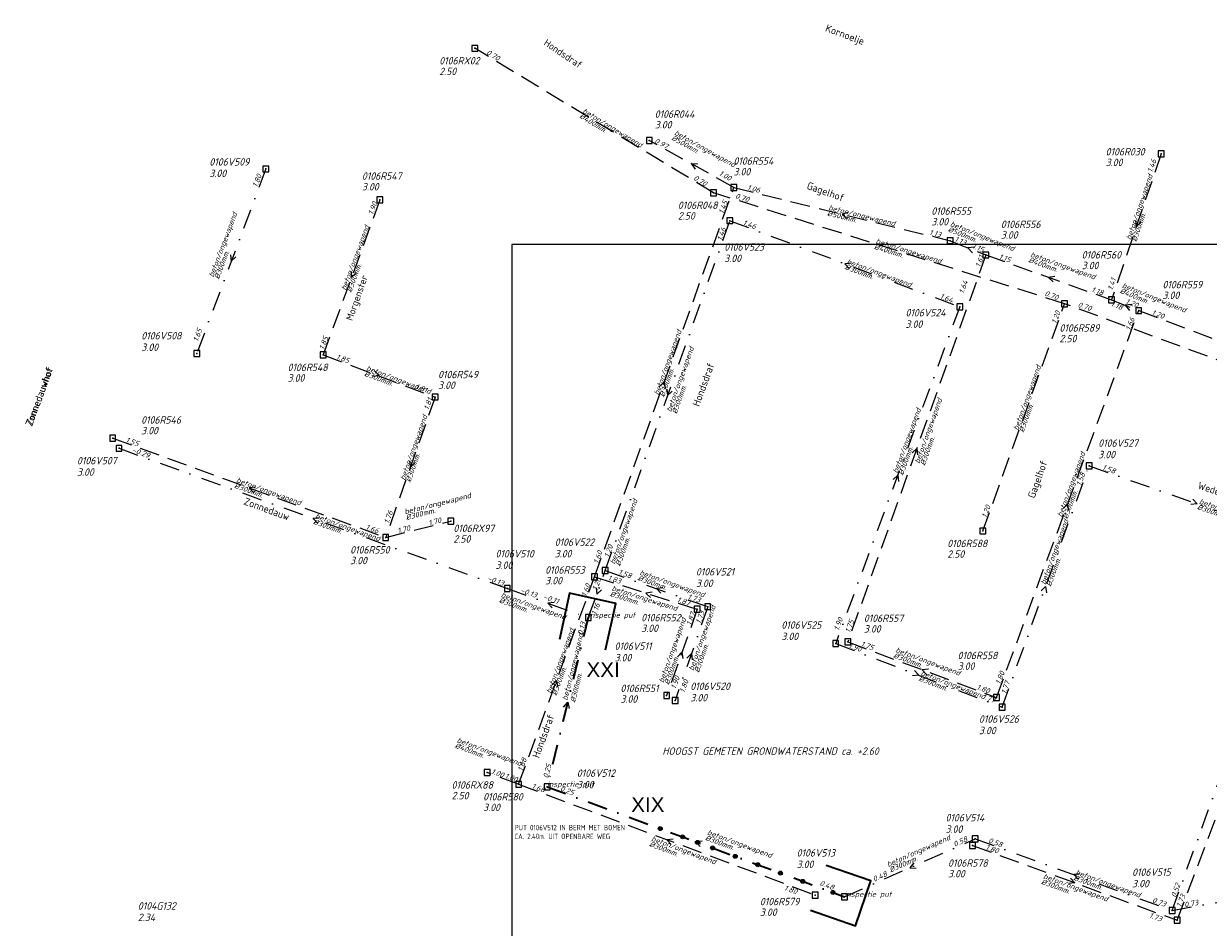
# Model space of a CAD drawing. Extents: x 155498 to 174806, y 452529 to 461643.
# Tile 39 of 44: x 158564 to 158864, y 460938 to 461167. Entities that reach past the tile are written whole.
import ezdxf
from ezdxf.enums import TextEntityAlignment as Align

# ---------------------------------------------------------------- set-up
doc = ezdxf.new("R2010")
doc.units = 0
doc.header["$PDMODE"] = 64
doc.header["$PDSIZE"] = 1.5
doc.linetypes.add('RI-HWA', pattern=[7.4, 5, -2.4])
doc.linetypes.add('RI-VWA', pattern=[11, 5, -3, 0, -3])
doc.layers.get('0').update_dxf_attribs({"linetype": 'CONTINUOUS'})
doc.layers.get('DEFPOINTS').update_dxf_attribs({"linetype": 'CONTINUOUS'})
for name, color, linetype, lineweight in [('B-OI-RI-GWA-PUTDEKSELHOOGTE-T25', 10, 'CONTINUOUS', 25), ('B-OI-RI-GWA_PUTNUMMER-T18', 10, 'CONTINUOUS', 18), ('B-OI-RI-HWA-BOB-T18', 150, 'CONTINUOUS', 18), ('B-OI-RI-HWA-MATERIAAL-T18', 150, 'CONTINUOUS', 18), ('B-OI-RI-HWA-PUTDEKSELHOOGTE-T25', 150, 'CONTINUOUS', 25), ('B-OI-RI-HWA-PUTNUMMER-T25', 150, 'CONTINUOUS', 25), ('B-OI-RI-HWA_DIAMETER-T18', 150, 'CONTINUOUS', 18), ('B-OI-RI-HWA_RIOOLPUT-S', 150, 'CONTINUOUS', 25), ('B-OI-RI-HWA_TRANSPORTLEIDING-G', 150, 'RI-HWA', 18), ('B-OI-RI-STROOMRICHTING-S', 252, 'CONTINUOUS', 25), ('B-OI-RI-VWA-BOB-T18', 34, 'CONTINUOUS', 18), ('B-OI-RI-VWA-DIAMETER-T18', 34, 'CONTINUOUS', 18), ('B-OI-RI-VWA-MATERIAAL-T18', 34, 'CONTINUOUS', 18), ('B-OI-RI-VWA_PUTDEKSELHOOGTE-T25', 34, 'CONTINUOUS', 25), ('B-OI-RI-VWA_PUTNUMMER-T25', 34, 'CONTINUOUS', 25), ('B-OI-RI-VWA_RIOOLPUT-S', 34, 'CONTINUOUS', 25), ('B-OI-RI-VWA_TRANSPORTLEIDING-G', 34, 'RI-VWA', 18), ('B-XX-OG-TOPOGRAFIE-T18', 2, 'CONTINUOUS', 18), ('N-OI-RI-BIJZONDERDERHEDEN-T18', 134, 'CONTINUOUS', 18), ('N-OI-RI-STROOMRICHTING-S', 252, 'CONTINUOUS', 25), ('N-OI-RI-T50', 130, 'CONTINUOUS', 50), ('N-OI-RI-VRIJVERVAL_HULPSTUK-S', 210, 'CONTINUOUS', 25), ('N-OI-RI-VWA-BOB-T18', 36, 'CONTINUOUS', 18), ('N-OI-RI-VWA-DIAMETER-T18', 36, 'CONTINUOUS', 18), ('N-OI-RI-VWA-MATERIAAL-T18', 36, 'CONTINUOUS', 18), ('N-OI-RI-VWA_PUTDEKSELHOOGTE-T25', 36, 'CONTINUOUS', 25), ('N-OI-RI-VWA_PUTNUMMER-T25', 36, 'CONTINUOUS', 25), ('N-OI-RI-VWA_RIOOLPUT-S', 36, 'CONTINUOUS', 25), ('N-OI-RI-VWA_TRANSPORTLEIDING-G', 36, 'RI-VWA', 35), ('N-OI-WH-T25', 2, 'CONTINUOUS', 25), ('N-RO-KG-GRENS_WERK-G', 7, 'XX-WERKGRENS', 35)]:
    doc.layers.add(name, color=color, linetype=linetype, lineweight=lineweight)
doc.styles.add('ARIAL', font='arial.ttf')
doc.styles.add('NLCS-ISO-M-T18', font='NLCS-ISO.ttf', dxfattribs={"height": 1.8})
doc.styles.add('NLCS-ISO-M500-T18_CURSIEF', font='NLCS-ISO.ttf', dxfattribs={"oblique": 15, "height": 0.9})
doc.styles.add('NLCS-ISO-M750-T18', font='NLCS-ISO.ttf', dxfattribs={"height": 1.35})
doc.styles.add('NLCS-ISO-M750-T18_CURSIEF', font='NLCS-ISO.ttf', dxfattribs={"oblique": 15, "height": 1.35})
doc.styles.add('NLCS-ISO-M750-T25_CURSIEF', font='NLCS-ISO.ttf', dxfattribs={"oblique": 15, "height": 1.875})
doc.linetypes.add('XX-WERKGRENS', pattern='A,0,[137,NLCS.SHX,S=0.1,R=0,X=-1.1,Y=-1.35],-6', length=6)

# ---------------------------------------------------------------- blocks, each defined once
blk = doc.blocks.new('ACMAP_ANN_TEMPLATE_vwa-diam')
at = {"style": 'NLCS-ISO-M750-T18_CURSIEF', "oblique": 15}
blk.add_attdef('vwa-diam', (0.3, -1.3), '', height=1.35, dxfattribs=at)
blk = doc.blocks.new('ACMAP_ANN_TEMPLATE_vwa-materiaal')
at = {"style": 'NLCS-ISO-M750-T18_CURSIEF', "oblique": 15}
blk.add_attdef('vwa-mat', (0.3, 0.2), '', height=1.35, dxfattribs=at)
blk = doc.blocks.new('ACMAP_ANN_TEMPLATE_vwa-nap-l')
at = {"style": 'NLCS-ISO-M750-T18_CURSIEF', "oblique": 15}
blk.add_attdef('vwa-nap-l', (3.3, 0.2), '', height=1.35, dxfattribs=at)
blk = doc.blocks.new('ACMAP_ANN_TEMPLATE_vwa-nap-r')
at = {"style": 'NLCS-ISO-M750-T18_CURSIEF', "oblique": 15}
blk.add_attdef('vwa-nap-r', (-5.6, 0.2), '', height=1.35, dxfattribs=at)
blk = doc.blocks.new('ACMAP_ANN_TEMPLATE_type knoop')
at = {"layer": 'DEFPOINTS', "style": 'NLCS-ISO-M750-T18_CURSIEF', "oblique": 15}
blk.add_attdef('type_knoop', (0, 0), '', height=1.35, dxfattribs=at)
blk = doc.blocks.new('ACMAP_ANN_TEMPLATE_vwa-puth')
at = {"style": 'NLCS-ISO-M750-T25_CURSIEF', "oblique": 15}
blk.add_attdef('vwa-puth', (-3, 5), '', height=1.88, dxfattribs=at)
blk = doc.blocks.new('ACMAP_ANN_TEMPLATE_vwa-putnr')
at = {"style": 'NLCS-ISO-M750-T25_CURSIEF', "oblique": 15}
blk.add_attdef('vaw-putnr', (-3, 7.9), '', height=1.88, dxfattribs=at)
blk = doc.blocks.new('ACMAP_ANN_TEMPLATE_hwa-diam')
at = {"style": 'NLCS-ISO-M750-T18_CURSIEF', "oblique": 15}
blk.add_attdef('hwa-diam', (-3.7, -1.3), '', height=1.35, dxfattribs=at)
blk = doc.blocks.new('ACMAP_ANN_TEMPLATE_hwa-materiaal')
at = {"style": 'NLCS-ISO-M750-T18_CURSIEF', "oblique": 15}
blk.add_attdef('hwa-mat', (-3.7, 0.2), '', height=1.35, dxfattribs=at)
blk = doc.blocks.new('ACMAP_ANN_TEMPLATE_hwa-nap-l')
at = {"style": 'NLCS-ISO-M750-T18_CURSIEF', "oblique": 15}
blk.add_attdef('hwa-nap-l', (3.3, 0.2), '', height=1.35, dxfattribs=at)
blk = doc.blocks.new('ACMAP_ANN_TEMPLATE_hwa-nap-r')
at = {"style": 'NLCS-ISO-M750-T18_CURSIEF', "oblique": 15}
blk.add_attdef('hwa-nap-r', (-5.6, 0.2), '', height=1.35, dxfattribs=at)
blk = doc.blocks.new('ACMAP_ANN_TEMPLATE_gwa-puth')
at = {"style": 'NLCS-ISO-M750-T25_CURSIEF', "oblique": 15}
blk.add_attdef('gwa-puth', (3, -5), '', height=1.88, dxfattribs=at)
blk = doc.blocks.new('ACMAP_ANN_TEMPLATE_gwa-putnr')
at = {"style": 'NLCS-ISO-M750-T25_CURSIEF', "oblique": 15}
blk.add_attdef('gwa-putnr', (3, -2.1), '', height=1.88, dxfattribs=at)
blk = doc.blocks.new('ACMAP_ANN_TEMPLATE_hwa-puth')
at = {"style": 'NLCS-ISO-M750-T25_CURSIEF', "oblique": 15}
blk.add_attdef('hwa-puth', (-9, -6.8), '', height=1.88, dxfattribs=at)
blk = doc.blocks.new('ACMAP_ANN_TEMPLATE_hwa-putnr')
at = {"style": 'NLCS-ISO-M750-T25_CURSIEF', "oblique": 15}
blk.add_attdef('hwa-putnr', (-9, -4.1), '', height=1.88, dxfattribs=at)
blk = doc.blocks.new('SRI-HULP')
h = blk.add_hatch(color=256)
h.dxf.hatch_style = 1
h.paths.add_polyline_path([(-0.71, 0.71, 0.198912), (-1, 0, 0.198912), (-0.71, -0.71), (0, 0)])
h = blk.add_hatch(color=256)
h.dxf.hatch_style = 1
h.paths.add_polyline_path([(1, 0, 0.198912), (0.71, 0.71), (0, 0), (0.71, -0.71, 0.198912)])
for p, q in [((-0.71, 0.71), (0.71, -0.71)), ((-0.71, -0.71), (0.71, 0.71))]:
    blk.add_line(p, q)
blk.add_circle((0, 0), 1)

msp = doc.modelspace()

# ---------------------------------------------------------------- linework, layer by layer
at = {"layer": 'B-OI-RI-HWA_RIOOLPUT-S'}
for p in [(158678.54, 461160.81), (158722.77, 461137.48), (158852.42, 461134.09), (158744.2, 461125.56), (158654.53, 461122.4), (158739, 461124.21), (158798.97, 461112.07), (158808.02, 461108.45), (158827.96, 461096.09), (158839.83, 461097.11), (158846.74, 461094.34), (158640.13, 461083.14), (158668.49, 461072.46), (158586.82, 461062.03), (158672.49, 461041.03), (158807.25, 461038.52), (158655.98, 461036.9), (158708.91, 461026.92), (158734.92, 461018.69), (158773.05, 461010.41), (158727.16, 460996.87), (158810.74, 460996.33), (158681.68, 460977.34), (158689.67, 460974.34), (158804.65, 460958.86), (158764.78, 460946.28), (158856.49, 460939.89)]:
    msp.add_point(p, dxfattribs=at)
at = {"layer": 'B-OI-RI-HWA_TRANSPORTLEIDING-G'}
for p, q in [((158739, 461124.21), (158678.54, 461160.81)), ((158744.2, 461125.56), (158722.77, 461137.48)), ((158852.42, 461134.09), (158839.83, 461097.11)), ((158852.42, 461134.09), (158839.83, 461097.11)), ((158708.91, 461026.92), (158744.2, 461125.56)), ((158744.2, 461125.56), (158798.97, 461112.07)), ((158827.96, 461096.09), (158739, 461124.21)), ((158654.53, 461122.4), (158640.13, 461083.14)), ((158798.97, 461112.07), (158808.02, 461108.45)), ((158808.02, 461108.45), (158773.05, 461010.41)), ((158808.02, 461108.45), (158839.83, 461097.11)), ((158807.25, 461038.52), (158827.96, 461096.09)), ((158919.72, 461062.36), (158827.96, 461096.09)), ((158839.83, 461097.11), (158846.74, 461094.34)), ((158810.74, 460996.33), (158846.74, 461094.34)), ((158846.74, 461094.34), (158917.68, 461067.63)), ((158640.13, 461083.14), (158668.49, 461072.46)), ((158668.49, 461072.46), (158655.98, 461036.9)), ((158586.82, 461062.03), (158655.98, 461036.9)), ((158655.98, 461036.9), (158672.49, 461041.03)), ((158689.67, 460974.34), (158708.91, 461026.92)), ((158708.91, 461026.92), (158734.92, 461018.69)), ((158734.92, 461018.69), (158727.16, 460996.87)), ((158773.05, 461010.41), (158810.74, 460996.33)), ((158856.49, 460939.89), (158878.26, 460997.2)), ((158689.67, 460974.34), (158681.68, 460977.34)), ((158689.67, 460974.34), (158764.78, 460946.28)), ((158804.65, 460958.86), (158856.49, 460939.89))]:
    msp.add_line(p, q, dxfattribs=at)
at = {"layer": 'B-OI-RI-STROOMRICHTING-S'}
for points in [[(158735.09, 461131.45), (158733.48, 461131.52), (158734.39, 461130.19)], [(158773.16, 461119.17), (158771.59, 461118.82), (158772.81, 461117.77)], [(158845.91, 461117.2), (158846.12, 461115.6), (158847.27, 461116.73)], [(158845.91, 461117.2), (158846.12, 461115.6), (158847.27, 461116.73)], [(158616.7, 461108.45), (158616.87, 461106.85), (158618.04, 461107.95)], [(158805.24, 461110.41), (158803.5, 461110.26), (158804.66, 461108.96)], [(158773.91, 461106.4), (158772.31, 461106.23), (158773.4, 461105.06)], [(158647.15, 461104.37), (158647.33, 461102.77), (158648.5, 461103.87)], [(158825.53, 461102.97), (158823.93, 461102.78), (158825.04, 461101.62)], [(158845.03, 461095.87), (158843.29, 461095.72), (158844.45, 461094.42)], [(158653.22, 461078.98), (158654.31, 461077.8), (158652.71, 461077.63)], [(158725.39, 461075.13), (158726.56, 461076.24), (158726.75, 461074.64)], [(158727.2, 461074.41), (158727.4, 461072.81), (158728.56, 461073.93)], [(158789.37, 461058.32), (158790.54, 461059.43), (158790.73, 461057.83)], [(158662.03, 461056.28), (158662.24, 461054.68), (158663.39, 461055.8)], [(158784.53, 461051.58), (158785.7, 461052.68), (158785.88, 461051.08)], [(158623, 461049.65), (158621.4, 461049.47), (158622.51, 461048.3)], [(158827.57, 461044.23), (158828.74, 461045.34), (158828.92, 461043.74)], [(158860.45, 461046.57), (158861.57, 461045.41), (158859.97, 461045.21)], [(158639.22, 461041.88), (158637.62, 461041.69), (158638.73, 461040.53)], [(158709.27, 461024.13), (158709.46, 461022.54), (158710.63, 461023.65)], [(158726.18, 461024.12), (158724.58, 461023.92), (158725.7, 461022.76)], [(158822, 461023.36), (158823.17, 461024.47), (158823.35, 461022.87)], [(158723.5, 461023.06), (158721.91, 461022.8), (158723.07, 461021.68)], [(158698.67, 461020.44), (158697.07, 461020.25), (158698.18, 461019.08)], [(158729.88, 461006.66), (158731.04, 461007.78), (158731.23, 461006.18)], [(158732.28, 461006.32), (158733.43, 461007.44), (158733.64, 461005.84)], [(158789.97, 461003.15), (158791.06, 461001.97), (158789.46, 461001.81)], [(158793.5, 461003.54), (158791.9, 461003.37), (158792.99, 461002.19)], [(158698.12, 460999.53), (158699.29, 461000.63), (158699.47, 460999.03)], [(158728.82, 460960.48), (158727.22, 460960.31), (158728.32, 460959.13)], [(158789.8, 460954.44), (158788.78, 460953.2), (158790.39, 460953.13)], [(158831.87, 460951.65), (158830.27, 460951.46), (158831.37, 460950.3)], [(158829.47, 460950.54), (158830.57, 460949.37), (158828.97, 460949.19)]]:
    msp.add_lwpolyline(points, dxfattribs=at)
at = {"layer": 'B-OI-RI-VWA_RIOOLPUT-S'}
for p in [(158625.62, 461130.23), (158743.19, 461117.13), (158801.42, 461095.34), (158608.11, 461083.47), (158588.43, 461059.46), (158834.19, 461055.02), (158711.61, 461028.5), (158686.81, 461023.92), (158737.56, 461019.34), (158707.32, 461016.57), (158769.98, 461010.02), (158729.3, 460995.54), (158812.14, 460993.91), (158805.33, 460960.55), (158772.23, 460945.85), (158855.2, 460942.38)]:
    msp.add_point(p, dxfattribs=at)
at = {"layer": 'B-OI-RI-VWA_TRANSPORTLEIDING-G'}
for p, q in [((158625.62, 461130.23), (158608.11, 461083.47)), ((158711.61, 461028.5), (158743.19, 461117.13)), ((158743.19, 461117.13), (158801.42, 461095.34)), ((158801.42, 461095.34), (158769.98, 461010.02)), ((158588.43, 461059.46), (158686.81, 461023.92)), ((158812.14, 460993.91), (158834.19, 461055.02)), ((158834.19, 461055.02), (158888.94, 461035.81)), ((158855.2, 460942.38), (158888.94, 461035.81)), ((158707.32, 461016.57), (158711.61, 461028.5)), ((158711.61, 461028.5), (158737.56, 461019.34)), ((158686.81, 461023.92), (158707.32, 461016.57)), ((158737.56, 461019.34), (158729.3, 460995.54)), ((158769.98, 461010.02), (158812.14, 460993.91)), ((158772.23, 460945.85), (158805.33, 460960.55)), ((158805.33, 460960.55), (158855.2, 460942.38)), ((158855.2, 460942.38), (158906.29, 460951.48))]:
    msp.add_line(p, q, dxfattribs=at)
at = {"layer": 'DEFPOINTS', "flags": 128}
msp.add_lwpolyline([(158961.02, 461111.13), (158810.98, 461111.13), (158687.98, 461111.13), (158687.98, 460811.13), (158978.75, 460811.13), (158978.75, 460894.72), (159118.48, 460894.72), (159118.48, 460999.04), (158961.02, 460999.04)], close=True, dxfattribs=at)
at = {"layer": 'N-OI-RI-STROOMRICHTING-S'}
for points in [[(158701.05, 460993.91), (158702.1, 460995.14), (158702.45, 460993.57)], [(158736.15, 460959.96), (158734.55, 460959.78), (158735.65, 460958.61)]]:
    msp.add_lwpolyline(points, dxfattribs=at)
at = {"layer": 'N-OI-RI-VWA_RIOOLPUT-S'}
for p in [(158707.32, 461016.57), (158696.87, 460973.71), (158772.23, 460945.85)]:
    msp.add_point(p, dxfattribs=at)
at = {"layer": 'N-OI-RI-VWA_TRANSPORTLEIDING-G'}
for p, q in [((158707.32, 461016.57), (158696.87, 460973.71)), ((158696.87, 460973.71), (158772.23, 460945.85))]:
    msp.add_line(p, q, dxfattribs=at)
at = {"layer": 'N-RO-KG-GRENS_WERK-G', "ltscale": 0.5, "flags": 128}
for points in [[(158711.71, 461008.44), (158714.29, 461020.16), (158702.57, 461022.74), (158699.99, 461011.02)], [(158763.64, 460942.43), (158774.99, 460938.52), (158778.89, 460949.87), (158767.55, 460953.77)]]:
    msp.add_lwpolyline(points, dxfattribs=at)

# ---------------------------------------------------------------- block references
at = {"layer": 'B-OI-RI-GWA-PUTDEKSELHOOGTE-T25'}
msp.add_blockref('ACMAP_ANN_TEMPLATE_gwa-puth', (158590.2, 460944.69), dxfattribs=at).add_auto_attribs({'gwa-puth': '2.34'})
at = {"layer": 'B-OI-RI-GWA_PUTNUMMER-T18'}
msp.add_blockref('ACMAP_ANN_TEMPLATE_gwa-putnr', (158590.2, 460944.69), dxfattribs=at).add_auto_attribs({'gwa-putnr': '0104G132'})
at = {"layer": 'B-OI-RI-HWA-BOB-T18'}
for name, p, rotation, values in [('ACMAP_ANN_TEMPLATE_hwa-nap-r', (158686.02, 461156.33), 328.8123971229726, {'hwa-nap-r': '0.70'}), ('ACMAP_ANN_TEMPLATE_hwa-nap-r', (158728.73, 461134.1), 330.9168117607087, {'hwa-nap-r': '0.97'}), ('ACMAP_ANN_TEMPLATE_hwa-nap-l', (158849.3, 461126.02), 71.21163567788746, {'hwa-nap-l': '1.46'}), ('ACMAP_ANN_TEMPLATE_hwa-nap-l', (158730.89, 461129.15), 328.8123971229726, {'hwa-nap-l': '0.70'}), ('ACMAP_ANN_TEMPLATE_hwa-nap-l', (158737.28, 461130.18), 330.9168117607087, {'hwa-nap-l': '1.00'}), ('ACMAP_ANN_TEMPLATE_hwa-nap-l', (158744.2, 461125.56), 346.1633067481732, {'hwa-nap-l': '1.06'}), ('ACMAP_ANN_TEMPLATE_hwa-nap-r', (158749.69, 461120.97), 342.4572636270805, {'hwa-nap-r': '0.70'}), ('ACMAP_ANN_TEMPLATE_hwa-nap-l', (158651.8, 461115.31), 69.86108079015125, {'hwa-nap-l': '1.90'}), ('ACMAP_ANN_TEMPLATE_hwa-nap-r', (158743.61, 461123.92), 70.31251532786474, {'hwa-nap-r': '1.45'}), ('ACMAP_ANN_TEMPLATE_hwa-nap-r', (158798.97, 461112.07), 346.1633067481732, {'hwa-nap-r': '1.13'}), ('ACMAP_ANN_TEMPLATE_hwa-nap-l', (158796.81, 461113.02), 338.2051415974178, {'hwa-nap-l': '1.13'}), ('ACMAP_ANN_TEMPLATE_hwa-nap-r', (158809.55, 461107.96), 338.2051415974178, {'hwa-nap-r': '1.15'}), ('ACMAP_ANN_TEMPLATE_hwa-nap-l', (158805.66, 461102), 70.37039072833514, {'hwa-nap-l': '1.61'}), ('ACMAP_ANN_TEMPLATE_hwa-nap-l', (158808.02, 461108.45), 340.3729919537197, {'hwa-nap-l': '1.15'}), ('ACMAP_ANN_TEMPLATE_hwa-nap-r', (158842.07, 461104.62), 71.21163567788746, {'hwa-nap-r': '1.41'}), ('ACMAP_ANN_TEMPLATE_hwa-nap-r', (158827.96, 461096.09), 339.8190180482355, {'hwa-nap-r': '0.70'}), ('ACMAP_ANN_TEMPLATE_hwa-nap-r', (158839.83, 461097.11), 340.3729919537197, {'hwa-nap-r': '1.18'}), ('ACMAP_ANN_TEMPLATE_hwa-nap-l', (158827.96, 461096.09), 342.4572636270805, {'hwa-nap-l': '0.70'}), ('ACMAP_ANN_TEMPLATE_hwa-nap-l', (158836.39, 461096.64), 338.1757105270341, {'hwa-nap-l': '1.18'}), ('ACMAP_ANN_TEMPLATE_hwa-nap-r', (158848.43, 461093.95), 338.1757105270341, {'hwa-nap-r': '1.20'}), ('ACMAP_ANN_TEMPLATE_hwa-nap-r', (158827.96, 461096.09), 70.21969581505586, {'hwa-nap-r': '1.20'}), ('ACMAP_ANN_TEMPLATE_hwa-nap-r', (158846.74, 461094.34), 69.82950426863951, {'hwa-nap-r': '1.66'}), ('ACMAP_ANN_TEMPLATE_hwa-nap-l', (158846.74, 461094.34), 339.3646854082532, {'hwa-nap-l': '1.20'}), ('ACMAP_ANN_TEMPLATE_hwa-nap-r', (158642.43, 461089.48), 69.86108079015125, {'hwa-nap-r': '1.85'}), ('ACMAP_ANN_TEMPLATE_hwa-nap-l', (158640.13, 461083.14), 339.3669562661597, {'hwa-nap-l': '1.85'}), ('ACMAP_ANN_TEMPLATE_hwa-nap-r', (158668.49, 461072.46), 339.3669562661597, {'hwa-nap-r': '1.81'}), ('ACMAP_ANN_TEMPLATE_hwa-nap-l', (158665.94, 461065.85), 70.61240448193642, {'hwa-nap-l': '1.81'}), ('ACMAP_ANN_TEMPLATE_hwa-nap-l', (158586.82, 461062.03), 340.0266725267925, {'hwa-nap-l': '1.55'}), ('ACMAP_ANN_TEMPLATE_hwa-nap-l', (158807.25, 461038.52), 70.21969581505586, {'hwa-nap-l': '1.20'}), ('ACMAP_ANN_TEMPLATE_hwa-nap-r', (158658.81, 461045.43), 70.61240448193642, {'hwa-nap-r': '1.76'}), ('ACMAP_ANN_TEMPLATE_hwa-nap-r', (158672.49, 461041.03), 14.05502388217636, {'hwa-nap-r': '1.70'}), ('ACMAP_ANN_TEMPLATE_hwa-nap-r', (158655.98, 461036.9), 340.0266725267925, {'hwa-nap-r': '1.66'}), ('ACMAP_ANN_TEMPLATE_hwa-nap-l', (158655.98, 461036.9), 14.05502388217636, {'hwa-nap-l': '1.70'}), ('ACMAP_ANN_TEMPLATE_hwa-nap-l', (158708.91, 461026.92), 70.31251532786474, {'hwa-nap-l': '1.60'}), ('ACMAP_ANN_TEMPLATE_hwa-nap-l', (158708.91, 461026.92), 342.4431244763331, {'hwa-nap-l': '1.83'}), ('ACMAP_ANN_TEMPLATE_hwa-nap-r', (158708.91, 461026.92), 69.89684563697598, {'hwa-nap-r': '1.60'}), ('ACMAP_ANN_TEMPLATE_hwa-nap-r', (158734.92, 461018.69), 342.4431244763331, {'hwa-nap-r': '1.87'}), ('ACMAP_ANN_TEMPLATE_hwa-nap-l', (158732.45, 461011.26), 70.4313807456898, {'hwa-nap-l': '1.87'}), ('ACMAP_ANN_TEMPLATE_hwa-nap-r', (158775.63, 461017.79), 70.37039072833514, {'hwa-nap-r': '1.75'}), ('ACMAP_ANN_TEMPLATE_hwa-nap-l', (158773.05, 461010.41), 339.5189675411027, {'hwa-nap-l': '1.75'}), ('ACMAP_ANN_TEMPLATE_hwa-nap-l', (158810.74, 460996.33), 69.82950426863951, {'hwa-nap-l': '1.80'}), ('ACMAP_ANN_TEMPLATE_hwa-nap-r', (158731.47, 461003.54), 70.4313807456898, {'hwa-nap-r': '1.90'}), ('ACMAP_ANN_TEMPLATE_hwa-nap-r', (158810.74, 460996.33), 339.5189675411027, {'hwa-nap-r': '1.80'}), ('ACMAP_ANN_TEMPLATE_hwa-nap-l', (158689.67, 460974.34), 69.89684563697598, {'hwa-nap-l': '1.68'}), ('ACMAP_ANN_TEMPLATE_hwa-nap-r', (158687.77, 460974.95), 339.4022897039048, {'hwa-nap-r': '1.00'}), ('ACMAP_ANN_TEMPLATE_hwa-nap-l', (158682.88, 460976.98), 339.4022897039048, {'hwa-nap-l': '1.00'}), ('ACMAP_ANN_TEMPLATE_hwa-nap-l', (158689.67, 460974.34), 339.5158764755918, {'hwa-nap-l': '1.68'}), ('ACMAP_ANN_TEMPLATE_hwa-nap-l', (158804.65, 460958.86), 339.8979688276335, {'hwa-nap-l': '1.80'}), ('ACMAP_ANN_TEMPLATE_hwa-nap-r', (158761.96, 460945.46), 339.5158764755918, {'hwa-nap-r': '1.80'}), ('ACMAP_ANN_TEMPLATE_hwa-nap-l', (158856.49, 460939.89), 69.20189265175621, {'hwa-nap-l': '1.73'}), ('ACMAP_ANN_TEMPLATE_hwa-nap-r', (158854.45, 460938.53), 339.8979688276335, {'hwa-nap-r': '1.73'})]:
    msp.add_blockref(name, p, dxfattribs=dict(at, rotation=rotation)).add_auto_attribs(values)
at = {"layer": 'B-OI-RI-HWA-MATERIAAL-T18'}
for p, rotation in [((158708.77, 461142.51), 328.8123971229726), ((158732.1, 461137.06), 330.9168117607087), ((158846.12, 461115.6), 71.21163567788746), ((158771.59, 461118.82), 346.1633067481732), ((158802.21, 461114.28), 338.2051415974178), ((158647.33, 461102.77), 69.86108079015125), ((158783.48, 461110.15), 342.4572636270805), ((158822.6, 461106.63), 340.3729919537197), ((158845.73, 461098.7), 338.1757105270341), ((158726.56, 461076.24), 70.31251532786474), ((158654.31, 461077.8), 339.3669562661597), ((158817.6, 461067.3), 70.21969581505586), ((158792.58, 461058.91), 70.37039072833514), ((158662.24, 461054.68), 70.61240448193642), ((158828.74, 461045.34), 69.82950426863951), ((158621.4, 461049.47), 340.0266725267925), ((158664.51, 461043.43), 14.05502388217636), ((158716.58, 461022.18), 342.4431244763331), ((158727.76, 461003.34), 70.4313807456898), ((158699.29, 461000.63), 69.89684563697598), ((158788.41, 461006.42), 339.5189675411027), ((158677.29, 460983.57), 339.4022897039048), ((158726.54, 460958.61), 339.5158764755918), ((158825.82, 460949.1), 339.8979688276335)]:
    msp.add_blockref('ACMAP_ANN_TEMPLATE_hwa-materiaal', p, dxfattribs=dict(at, rotation=rotation)).add_auto_attribs({'hwa-mat': 'beton/ongewapend'})
at = {"layer": 'B-OI-RI-HWA-PUTDEKSELHOOGTE-T25'}
for p, values in [((158678.54, 461160.81), {'hwa-puth': '2.50'}), ((158733.14, 461147.3), {'hwa-puth': '3.00'}), ((158847.37, 461137.76), {'hwa-puth': '3.00'}), ((158753.08, 461135.4), {'hwa-puth': '3.00'}), ((158658.96, 461131.6), {'hwa-puth': '3.00'}), ((158739, 461124.21), {'hwa-puth': '2.50'}), ((158803.21, 461122.72), {'hwa-puth': '3.00'}), ((158820.82, 461119.38), {'hwa-puth': '3.00'}), ((158841.3, 461111.64), {'hwa-puth': '3.00'}), ((158861.77, 461104.1), {'hwa-puth': '3.00'}), ((158835.67, 461093.12), {'hwa-puth': '2.50'}), ((158640.13, 461083.14), {'hwa-puth': '3.00'}), ((158678.26, 461081.32), {'hwa-puth': '3.00'}), ((158603.03, 461069.81), {'hwa-puth': '3.00'}), ((158682.14, 461042.35), {'hwa-puth': '2.50'}), ((158807.25, 461038.52), {'hwa-puth': '2.50'}), ((158655.98, 461036.9), {'hwa-puth': '3.00'}), ((158705.39, 461031.81), {'hwa-puth': '3.00'}), ((158729.71, 461019.72), {'hwa-puth': '3.00'}), ((158786.11, 461019.58), {'hwa-puth': '3.00'}), ((158809.87, 461010.14), {'hwa-puth': '3.00'}), ((158724.45, 461001.8), {'hwa-puth': '3.00'}), ((158681.68, 460977.34), {'hwa-puth': '2.50'}), ((158689.67, 460974.34), {'hwa-puth': '3.00'}), ((158807.44, 460957.55), {'hwa-puth': '3.00'}), ((158759.77, 460947.8), {'hwa-puth': '3.00'})]:
    msp.add_blockref('ACMAP_ANN_TEMPLATE_hwa-puth', p, dxfattribs=at).add_auto_attribs(values)
at = {"layer": 'B-OI-RI-HWA-PUTNUMMER-T25'}
for p, values in [((158678.54, 461160.81), {'hwa-putnr': '0106RX02'}), ((158733.14, 461147.3), {'hwa-putnr': '0106R044'}), ((158847.37, 461137.76), {'hwa-putnr': '0106R030'}), ((158753.08, 461135.4), {'hwa-putnr': '0106R554'}), ((158658.96, 461131.6), {'hwa-putnr': '0106R547'}), ((158739, 461124.21), {'hwa-putnr': '0106R048'}), ((158803.21, 461122.72), {'hwa-putnr': '0106R555'}), ((158820.82, 461119.38), {'hwa-putnr': '0106R556'}), ((158841.3, 461111.64), {'hwa-putnr': '0106R560'}), ((158861.77, 461104.1), {'hwa-putnr': '0106R559'}), ((158835.67, 461093.12), {'hwa-putnr': '0106R589'}), ((158640.13, 461083.14), {'hwa-putnr': '0106R548'}), ((158678.26, 461081.32), {'hwa-putnr': '0106R549'}), ((158603.03, 461069.81), {'hwa-putnr': '0106R546'}), ((158682.14, 461042.35), {'hwa-putnr': '0106RX97'}), ((158807.25, 461038.52), {'hwa-putnr': '0106R588'}), ((158655.98, 461036.9), {'hwa-putnr': '0106R550'}), ((158705.39, 461031.81), {'hwa-putnr': '0106R553'}), ((158729.71, 461019.72), {'hwa-putnr': '0106R552'}), ((158786.11, 461019.58), {'hwa-putnr': '0106R557'}), ((158809.87, 461010.14), {'hwa-putnr': '0106R558'}), ((158724.45, 461001.8), {'hwa-putnr': '0106R551'}), ((158681.68, 460977.34), {'hwa-putnr': '0106RX88'}), ((158689.67, 460974.34), {'hwa-putnr': '0106R580'}), ((158807.44, 460957.55), {'hwa-putnr': '0106R578'}), ((158759.77, 460947.8), {'hwa-putnr': '0106R579'})]:
    msp.add_blockref('ACMAP_ANN_TEMPLATE_hwa-putnr', p, dxfattribs=at).add_auto_attribs(values)
at = {"layer": 'B-OI-RI-HWA_DIAMETER-T18'}
for p, rotation, values in [((158708.77, 461142.51), 328.8123971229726, {'hwa-diam': '%%c400mm.'}), ((158732.1, 461137.06), 330.9168117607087, {'hwa-diam': '%%c500mm.'}), ((158771.59, 461118.82), 346.1633067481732, {'hwa-diam': '%%c500mm.'}), ((158846.12, 461115.6), 71.21163567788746, {'hwa-diam': '%%c300mm.'}), ((158802.21, 461114.28), 338.2051415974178, {'hwa-diam': '%%c500mm.'}), ((158783.48, 461110.15), 342.4572636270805, {'hwa-diam': '%%c400mm.'}), ((158822.6, 461106.63), 340.3729919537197, {'hwa-diam': '%%c400mm.'}), ((158647.33, 461102.77), 69.86108079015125, {'hwa-diam': '%%c300mm.'}), ((158845.73, 461098.7), 338.1757105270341, {'hwa-diam': '%%c400mm.'}), ((158654.31, 461077.8), 339.3669562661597, {'hwa-diam': '%%c300mm.'}), ((158726.56, 461076.24), 70.31251532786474, {'hwa-diam': '%%c300mm.'}), ((158817.6, 461067.3), 70.21969581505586, {'hwa-diam': '%%c300mm.'}), ((158792.58, 461058.91), 70.37039072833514, {'hwa-diam': '%%c300mm.'}), ((158662.24, 461054.68), 70.61240448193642, {'hwa-diam': '%%c300mm.'}), ((158621.4, 461049.47), 340.0266725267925, {'hwa-diam': '%%c300mm.'}), ((158828.74, 461045.34), 69.82950426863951, {'hwa-diam': '%%c300mm.'}), ((158664.51, 461043.43), 14.05502388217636, {'hwa-diam': '%%c300mm.'}), ((158716.58, 461022.18), 342.4431244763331, {'hwa-diam': '%%c300mm.'}), ((158727.76, 461003.34), 70.4313807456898, {'hwa-diam': '%%c300mm.'}), ((158788.41, 461006.42), 339.5189675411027, {'hwa-diam': '%%c300mm.'}), ((158699.29, 461000.63), 69.89684563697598, {'hwa-diam': '%%c300mm.'}), ((158677.29, 460983.57), 339.4022897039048, {'hwa-diam': '%%c400mm.'}), ((158726.54, 460958.61), 339.5158764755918, {'hwa-diam': '%%c300mm.'}), ((158825.82, 460949.1), 339.8979688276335, {'hwa-diam': '%%c300mm.'})]:
    msp.add_blockref('ACMAP_ANN_TEMPLATE_hwa-diam', p, dxfattribs=dict(at, rotation=rotation)).add_auto_attribs(values)
at = {"layer": 'B-OI-RI-VWA-BOB-T18'}
for name, p, rotation, values in [('ACMAP_ANN_TEMPLATE_vwa-nap-l', (158622.47, 461122.29), 69.464774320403, {'vwa-nap-l': '1.80'}), ('ACMAP_ANN_TEMPLATE_vwa-nap-l', (158743.19, 461117.13), 339.4902274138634, {'vwa-nap-l': '1.46'}), ('ACMAP_ANN_TEMPLATE_vwa-nap-r', (158743.19, 461117.13), 70.384517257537, {'vwa-nap-r': '1.46'}), ('ACMAP_ANN_TEMPLATE_vwa-nap-l', (158801.42, 461095.34), 69.76894827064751, {'vwa-nap-l': '1.64'}), ('ACMAP_ANN_TEMPLATE_vwa-nap-r', (158801.42, 461095.34), 339.4902274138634, {'vwa-nap-r': '1.64'}), ('ACMAP_ANN_TEMPLATE_vwa-nap-r', (158610.52, 461091.53), 69.464774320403, {'vwa-nap-r': '1.65'}), ('ACMAP_ANN_TEMPLATE_vwa-nap-l', (158588.43, 461059.46), 340.1370153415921, {'vwa-nap-l': '-0.29'}), ('ACMAP_ANN_TEMPLATE_vwa-nap-l', (158834.19, 461055.02), 340.6667115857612, {'vwa-nap-l': '1.58'}), ('ACMAP_ANN_TEMPLATE_vwa-nap-r', (158834.19, 461055.02), 70.16165407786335, {'vwa-nap-r': '1.58'}), ('ACMAP_ANN_TEMPLATE_vwa-nap-l', (158711.61, 461028.5), 70.384517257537, {'vwa-nap-l': '1.20'}), ('ACMAP_ANN_TEMPLATE_vwa-nap-r', (158686.81, 461023.92), 340.1370153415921, {'vwa-nap-r': '-0.13'}), ('ACMAP_ANN_TEMPLATE_vwa-nap-r', (158711.61, 461028.5), 70.24945324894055, {'vwa-nap-r': '1.20'}), ('ACMAP_ANN_TEMPLATE_vwa-nap-l', (158711.61, 461028.5), 340.5662017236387, {'vwa-nap-l': '1.58'}), ('ACMAP_ANN_TEMPLATE_vwa-nap-l', (158686.81, 461023.92), 340.29098657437, {'vwa-nap-l': '-0.13'}), ('ACMAP_ANN_TEMPLATE_vwa-nap-r', (158700.99, 461019.23), 340.29098657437, {'vwa-nap-r': '-0.11'}), ('ACMAP_ANN_TEMPLATE_vwa-nap-l', (158708.38, 461013.89), 70.24945324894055, {'vwa-nap-l': '1.16'}), ('ACMAP_ANN_TEMPLATE_vwa-nap-r', (158737.56, 461019.34), 340.5662017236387, {'vwa-nap-r': '1.73'}), ('ACMAP_ANN_TEMPLATE_vwa-nap-l', (158734.83, 461011.7), 70.86889992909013, {'vwa-nap-l': '1.73'}), ('ACMAP_ANN_TEMPLATE_vwa-nap-r', (158772.85, 461018.33), 69.76894827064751, {'vwa-nap-r': '1.90'}), ('ACMAP_ANN_TEMPLATE_vwa-nap-l', (158769.98, 461010.02), 339.0976419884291, {'vwa-nap-l': '1.90'}), ('ACMAP_ANN_TEMPLATE_vwa-nap-r', (158733.69, 461002.62), 70.86889992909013, {'vwa-nap-r': '1.80'}), ('ACMAP_ANN_TEMPLATE_vwa-nap-l', (158812.14, 460993.91), 70.16165407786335, {'vwa-nap-l': '1.77'}), ('ACMAP_ANN_TEMPLATE_vwa-nap-r', (158812.14, 460993.91), 339.0976419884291, {'vwa-nap-r': '1.77'}), ('ACMAP_ANN_TEMPLATE_vwa-nap-r', (158805.33, 460960.55), 23.93614955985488, {'vwa-nap-r': '0.58'}), ('ACMAP_ANN_TEMPLATE_vwa-nap-l', (158805.33, 460960.55), 339.9859024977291, {'vwa-nap-l': '0.58'}), ('ACMAP_ANN_TEMPLATE_vwa-nap-l', (158776.8, 460948.08), 23.93614955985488, {'vwa-nap-l': '0.48'}), ('ACMAP_ANN_TEMPLATE_vwa-nap-l', (158855.2, 460942.38), 70.14068654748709, {'vwa-nap-l': '0.52'}), ('ACMAP_ANN_TEMPLATE_vwa-nap-r', (158855.2, 460942.38), 339.9859024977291, {'vwa-nap-r': '0.73'}), ('ACMAP_ANN_TEMPLATE_vwa-nap-l', (158855.2, 460942.38), 10.09497275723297, {'vwa-nap-l': '0.73'})]:
    msp.add_blockref(name, p, dxfattribs=dict(at, rotation=rotation)).add_auto_attribs(values)
at = {"layer": 'B-OI-RI-VWA-DIAMETER-T18'}
for p, rotation in [((158612.4, 461102.34), 69.464774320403), ((158772.31, 461106.23), 339.4902274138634), ((158728.35, 461068.2), 70.384517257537), ((158785.7, 461052.68), 69.76894827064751), ((158861.57, 461045.41), 340.6667115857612), ((158637.62, 461041.69), 340.1370153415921), ((158714.05, 461029.63), 70.24945324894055), ((158823.17, 461024.47), 70.16165407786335), ((158719.83, 461027.39), 340.5662017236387), ((158684.72, 461021.78), 340.29098657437), ((158734.01, 461002.65), 70.86889992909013), ((158791.06, 461001.97), 339.0976419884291), ((158783.1, 460953.04), 23.93614955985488), ((158830.27, 460951.47), 339.9859024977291)]:
    msp.add_blockref('ACMAP_ANN_TEMPLATE_vwa-diam', p, dxfattribs=dict(at, rotation=rotation)).add_auto_attribs({'vwa-diam': '%%c300mm.'})
at = {"layer": 'B-OI-RI-VWA-MATERIAAL-T18'}
for p, rotation in [((158612.4, 461102.34), 69.464774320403), ((158772.31, 461106.23), 339.4902274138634), ((158728.35, 461068.2), 70.384517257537), ((158785.7, 461052.68), 69.76894827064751), ((158714.05, 461029.63), 70.24945324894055), ((158861.57, 461045.41), 340.6667115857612), ((158637.62, 461041.69), 340.1370153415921), ((158823.17, 461024.47), 70.16165407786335), ((158719.83, 461027.39), 340.5662017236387), ((158684.72, 461021.78), 340.29098657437), ((158734.01, 461002.65), 70.86889992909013), ((158791.06, 461001.97), 339.0976419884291), ((158783.1, 460953.04), 23.93614955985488), ((158830.27, 460951.47), 339.9859024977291)]:
    msp.add_blockref('ACMAP_ANN_TEMPLATE_vwa-materiaal', p, dxfattribs=dict(at, rotation=rotation)).add_auto_attribs({'vwa-mat': 'beton/ongewapend'})
at = {"layer": 'B-OI-RI-VWA_PUTDEKSELHOOGTE-T25'}
for p in [(158614.32, 461123.19), (158744.75, 461101.64), (158790.67, 461084.98), (158597.08, 461079.14), (158839.5, 461051.94), (158580.78, 461047.51), (158701.8, 461026.85), (158686.81, 461023.92), (158737.56, 461019.34), (158759.22, 461005.86), (158736.16, 460990.34), (158809.27, 460982.03), (158800.81, 460957.04), (158848.07, 460943.24)]:
    msp.add_blockref('ACMAP_ANN_TEMPLATE_vwa-puth', p, dxfattribs=at).add_auto_attribs({'vwa-puth': '3.00'})
at = {"layer": 'B-OI-RI-VWA_PUTNUMMER-T25'}
for p, values in [((158614.32, 461123.19), {'vaw-putnr': '0106V509'}), ((158744.75, 461101.64), {'vaw-putnr': '0106V523'}), ((158790.67, 461084.98), {'vaw-putnr': '0106V524'}), ((158597.08, 461079.14), {'vaw-putnr': '0106V508'}), ((158839.5, 461051.94), {'vaw-putnr': '0106V527'}), ((158580.78, 461047.51), {'vaw-putnr': '0106V507'}), ((158701.8, 461026.85), {'vaw-putnr': '0106V522'}), ((158686.81, 461023.92), {'vaw-putnr': '0106V510'}), ((158737.56, 461019.34), {'vaw-putnr': '0106V521'}), ((158759.22, 461005.86), {'vaw-putnr': '0106V525'}), ((158736.16, 460990.34), {'vaw-putnr': '0106V520'}), ((158809.27, 460982.03), {'vaw-putnr': '0106V526'}), ((158800.81, 460957.04), {'vaw-putnr': '0106V514'}), ((158848.07, 460943.24), {'vaw-putnr': '0106V515'})]:
    msp.add_blockref('ACMAP_ANN_TEMPLATE_vwa-putnr', p, dxfattribs=at).add_auto_attribs(values)
at = {"layer": 'DEFPOINTS'}
for p in [(158707.32, 461016.57), (158696.87, 460973.71), (158772.23, 460945.85)]:
    msp.add_blockref('ACMAP_ANN_TEMPLATE_type knoop', p, dxfattribs=at).add_auto_attribs({'type_knoop': 'inspectie put'})
at = {"layer": 'N-OI-RI-VRIJVERVAL_HULPSTUK-S', "xscale": 0.5, "yscale": 0.5, "zscale": 0.5}
for p in [(158725.53, 460963.12), (158731.2, 460961.03), (158734.97, 460959.62), (158738.8, 460958.22), (158744.53, 460956.09), (158750.25, 460953.97), (158755.98, 460951.84), (158761.64, 460949.75), (158769.27, 460946.94)]:
    msp.add_blockref('SRI-HULP', p, dxfattribs=at)
at = {"layer": 'N-OI-RI-VWA-BOB-T18'}
for name, p, rotation, values in [('ACMAP_ANN_TEMPLATE_vwa-nap-l', (158705.33, 461008.82), 76.29226969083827, {'vwa-nap-l': '0.13'}), ('ACMAP_ANN_TEMPLATE_vwa-nap-r', (158698.66, 460981.16), 76.29226969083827, {'vwa-nap-r': '0.25'}), ('ACMAP_ANN_TEMPLATE_vwa-nap-l', (158696.87, 460973.71), 339.711885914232, {'vwa-nap-l': '0.25'}), ('ACMAP_ANN_TEMPLATE_vwa-nap-r', (158770.97, 460946.68), 339.711885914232, {'vwa-nap-r': '0.48'})]:
    msp.add_blockref(name, p, dxfattribs=dict(at, rotation=rotation)).add_auto_attribs(values)
at = {"layer": 'N-OI-RI-VWA-DIAMETER-T18'}
for p, rotation in [((158702.64, 460994.99), 76.29226969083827), ((158736.95, 460961.59), 339.711885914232)]:
    msp.add_blockref('ACMAP_ANN_TEMPLATE_vwa-diam', p, dxfattribs=dict(at, rotation=rotation)).add_auto_attribs({'vwa-diam': '%%c300mm.'})
at = {"layer": 'N-OI-RI-VWA-MATERIAAL-T18'}
for p, rotation in [((158702.1, 460995.14), 76.29226969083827), ((158736.95, 460961.59), 339.711885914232)]:
    msp.add_blockref('ACMAP_ANN_TEMPLATE_vwa-materiaal', p, dxfattribs=dict(at, rotation=rotation)).add_auto_attribs({'vwa-mat': 'beton/ongewapend'})
at = {"layer": 'N-OI-RI-VWA_PUTDEKSELHOOGTE-T25'}
for p in [(158716.96, 461000.5), (158707.4, 460968.33), (158763.09, 460948.13)]:
    msp.add_blockref('ACMAP_ANN_TEMPLATE_vwa-puth', p, dxfattribs=at).add_auto_attribs({'vwa-puth': '3.00'})
at = {"layer": 'N-OI-RI-VWA_PUTNUMMER-T25'}
for p, values in [((158716.96, 461000.5), {'vaw-putnr': '0106V511'}), ((158707.4, 460968.33), {'vaw-putnr': '0106V512'}), ((158763.09, 460948.13), {'vaw-putnr': '0106V513'})]:
    msp.add_blockref('ACMAP_ANN_TEMPLATE_vwa-putnr', p, dxfattribs=at).add_auto_attribs(values)

# ---------------------------------------------------------------- texts
at = {"layer": 'B-XX-OG-TOPOGRAFIE-T18', "style": 'NLCS-ISO-M-T18'}
for s, height, rotation, p in [('Kornoelje', 1.875, 339.9, (158772.35, 461164.26)), ('Hondsdraf', 1.8, 326.1, (158700.94, 461159.45)), ('Gagelhof', 1.875, 340.2, (158767.46, 461124.48)), ('Morgenster', 1.8, 70.5, (158648.67, 461097.6)), ('Zonnedauwhof', 1.875, 69.7, (158568.24, 461072.63)), ('Zonnedauwhof', 1.8, 69.7, (158568.24, 461072.63)), ('Hondsdraf', 1.875, 70.1, (158736.47, 461075.61)), ('Gagelhof', 1.875, 70.2, (158821.13, 461051.61)), ('Wederik', 1.8, 341.8, (158865.9, 461048.82)), ('Zonnedauw', 1.875, 340, (158625.86, 461044.09)), ('Hondsdraf', 1.875, 70.1, (158695.91, 460986.55))]:
    msp.add_text(s, height=height, rotation=rotation, dxfattribs=at).set_placement(p, align=Align.MIDDLE_CENTER)
at = {"layer": 'N-OI-RI-BIJZONDERDERHEDEN-T18', "style": 'NLCS-ISO-M750-T18', "width": 0.8}
for s, p in [('PUT 0106V512 IN BERM MET BOMEN', (158688.66, 460962.69)), ('CA. 2.40m. UIT OPENBARE WEG', (158688.66, 460960.47))]:
    msp.add_text(s, height=1.35, dxfattribs=at).set_placement(p)
at = {"layer": 'N-OI-RI-T50', "style": 'ARIAL'}
for s, p in [('XXI', (158706.84, 461001.51)), ('XIX', (158718.17, 460967.33))]:
    msp.add_text(s, height=3.75, dxfattribs=at).set_placement(p)
at = {"layer": 'N-OI-WH-T25', "style": 'NLCS-ISO-M500-T18_CURSIEF', "oblique": 15}
msp.add_text('HOOGST GEMETEN GRONDWATERSTAND ca. +2.60', height=1.875, dxfattribs=at).set_placement((158753.48, 460981.25), align=Align.BOTTOM_CENTER)

doc.saveas('drawing.dxf')
